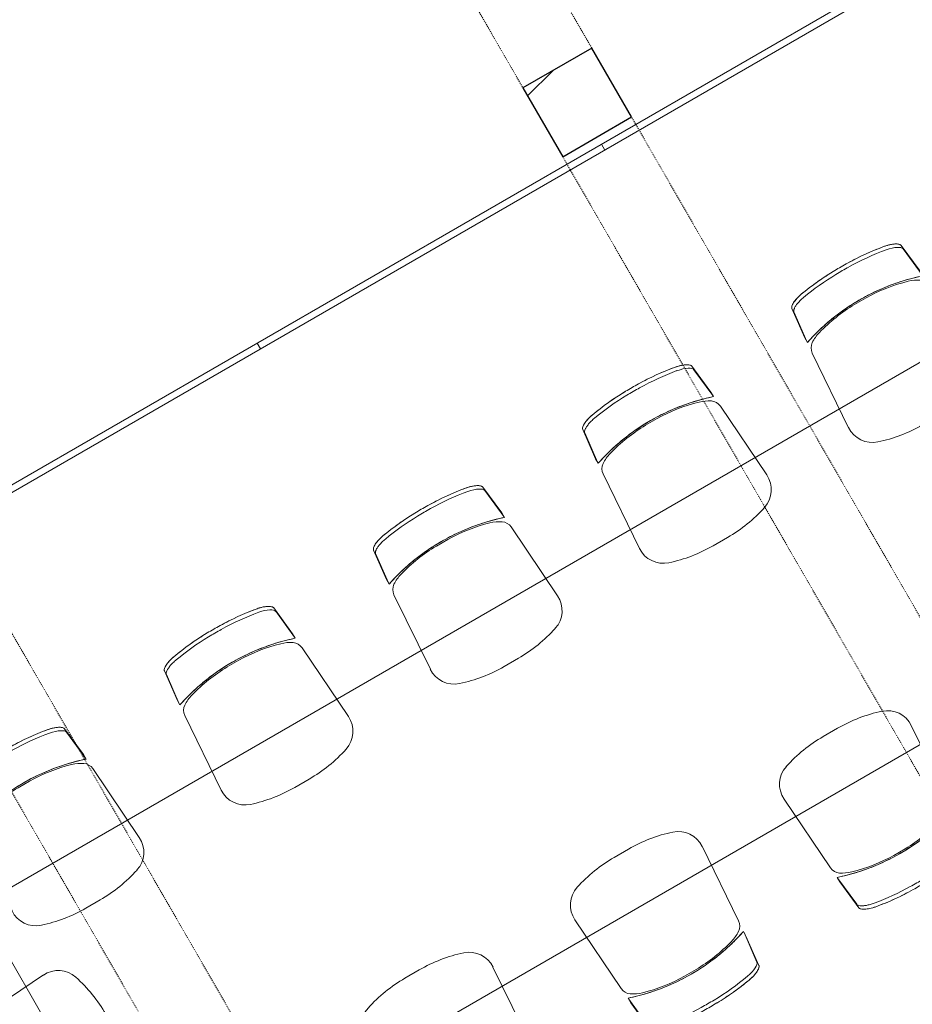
# Model space of a CAD drawing. Header units: centimetres. Extents: x 6036 to 22185, y 5782 to 11383.
# Tile 39 of 256: x 12378 to 12647, y 7477 to 7774. Entities that reach past the tile are written whole.
import ezdxf

# ---------------------------------------------------------------- set-up
doc = ezdxf.new("R2010")
doc.units = ezdxf.units.CM
doc.linetypes.add('Dash', pattern=[0.6, 0.3, -0.3])
for name, color, linetype, lineweight in [('A-COLS-HDLN', 52, 'Dash', 9), ('A-WALL', 113, 'Continuous', 9), ('I-FURN', 30, 'Continuous', 9), ('S-COLS', 52, 'Continuous', 9)]:
    doc.layers.add(name, color=color, linetype=linetype, lineweight=lineweight)

# ---------------------------------------------------------------- blocks, each defined once
blk = doc.blocks.new('GEMO_WregaCentrumParterDrewno - GEMO_WregaCentrumParterDrewno-5879637-7-01 ZestMeble')
at = {"layer": 'A-COLS-HDLN', "color": 254}
for p, q in [((-12, 168), (-12, -295.15)), ((12, -295.15), (12, 168))]:
    blk.add_line(p, q, dxfattribs=at)
blk = doc.blocks.new('FURN_Zestaw-StolProstokatnyKrzesla-Instance_P3 - E25_Zestaw-8814808-7-01 ZestMeble')
at = {"layer": 'I-FURN'}
for p, q in [((-50, 321.76), (-50, -321.76)), ((50, -321.76), (50, 321.76)), ((-50, -321.76), (50, -321.76))]:
    blk.add_line(p, q, dxfattribs=at)
blk = doc.blocks.new('FURN_Krzeslo07_P3 - E25-M_Krzeslo01-5860955-7-01 ZestMeble')
at = {"layer": 'I-FURN'}
for p, q in [((-19.05, 23.37), (-20.11, 13.75)), ((-20.11, 13.75), (-19.05, 23.37)), ((-19.05, 22.17), (-20.11, 12.55)), ((20.11, 13.75), (19.05, 23.37)), ((19.05, 23.37), (20.11, 13.75)), ((20.11, 12.55), (19.05, 22.17)), ((2.02, 14.97), (-2.02, 14.97)), ((2.02, 14.97), (-2.02, 14.97)), ((-20.11, 13.75), (-20.11, 12.17)), ((-20.11, 13.75), (-20.11, 12.17)), ((20.11, 12.17), (20.11, 13.75)), ((20.11, 12.17), (20.11, 13.75)), ((-20.44, 8.65), (-22.19, -16.34)), ((-22.19, -16.34), (-20.44, 8.65)), ((22.19, -16.34), (20.44, 8.65)), ((20.44, 8.65), (22.19, -16.34)), ((-2.5, -26.75), (2.5, -26.75)), ((-2.5, -26.75), (2.5, -26.75))]:
    blk.add_line(p, q, dxfattribs=at)
for centre, radius, start, end in [((0, -86.33), 113.19, 88.793, 91.0613), ((0, -86.33), 113.19, 88.793, 91.0613), ((0, -87.53), 113.19, 88.9393, 91.2066), ((-1.01, -37.6), 52.58, 91.1005, 106), ((-1.01, -37.6), 52.58, 91.1005, 106), ((1.01, -37.6), 52.58, 74, 88.8995), ((1.01, -37.6), 52.58, 74, 88.8995), ((-12.23, 1.52), 11.88, 106, 124), ((-12.23, 1.52), 11.88, 106, 124), ((12.23, 1.52), 11.88, 56, 74), ((12.23, 1.52), 11.88, 56, 74), ((-16.86, 8.4), 3.59, 124, 176), ((-16.86, 8.4), 3.59, 124, 176), ((16.86, 8.4), 3.59, 4, 56), ((16.86, 8.4), 3.59, 4, 56), ((-14.21, -16.89), 8, 176, 252.0241), ((-14.21, -16.89), 8, 176, 252.0241), ((14.21, -16.89), 8, 287.9759, 4), ((14.21, -16.89), 8, 287.9759, 4), ((-2.5, 19.19), 45.94, 252.0241, 270), ((-2.5, 19.19), 45.94, 252.0241, 270), ((2.5, 19.19), 45.94, 270, 287.9759), ((2.5, 19.19), 45.94, 270, 287.9759)]:
    blk.add_arc(centre, radius, start, end, dxfattribs=at)
for centre, major_axis, ratio, start_param, end_param in [((-1.22, -18.48), (61.51, 1.08), 0.73692, 1.5722, 1.774777), ((1.21, -19.07), (-61.51, 0.94), 0.746455, 4.509362, 4.704707), ((-13.09, 24.02), (5.95, 0.77), 0.309857, 1.761569, 3.078031), ((-1.21, -20.27), (61.51, 0.94), 0.746433, 1.578464, 1.77382), ((1.22, -19.68), (-61.51, 1.08), 0.73688, 4.508409, 4.711012), ((13.09, 22.82), (-5.95, 0.77), 0.309909, 3.205136, 4.521528), ((0, -37.46), (58.25, 0), 0.907867, 1.218379, 1.923213)]:
    blk.add_ellipse(centre, major_axis=major_axis, ratio=ratio, start_param=start_param, end_param=end_param, dxfattribs=at)
for points in [[(-2.1, 26.84), (-4.18, 26.8), (-8.32, 26.57), (-12.42, 26.03), (-14.45, 25.69)], [(14.3, 25.71), (12.34, 26.04), (8.39, 26.56), (4.39, 26.79), (2.38, 26.84)]]:
    blk.add_open_spline(points, degree=3, dxfattribs=at)
for points, knots in [([(-14.3, 24.51), (-14.74, 24.43), (-15.59, 24.26), (-16.74, 23.9), (-17.54, 23.55), (-18.06, 23.26), (-18.51, 22.96), (-18.9, 22.59), (-19.03, 22.31), (-19.05, 22.17)], [-1, -1, -1, -1, -0.833333, -0.666667, -0.5, -0.416667, -0.333333, -0.166667, 0, 0, 0, 0]), ([(-14.45, 25.69), (-14.77, 25.62), (-15.39, 25.49), (-16.56, 25.16), (-17.8, 24.67), (-18.62, 24.12), (-18.97, 23.68), (-19.03, 23.47), (-19.04, 23.37)], [0, 0, 0, 0, 0.125, 0.25, 0.5, 0.75, 0.875, 1, 1, 1, 1]), ([(19.05, 23.37), (19.04, 23.47), (18.96, 23.68), (18.68, 24.01), (18.25, 24.35), (17.49, 24.79), (16.47, 25.2), (15.27, 25.52), (14.63, 25.65), (14.3, 25.71)], [0, 0, 0, 0, 0.125, 0.25, 0.375, 0.5, 0.75, 0.875, 1, 1, 1, 1]), ([(14.3, 25.71), (14.74, 25.63), (15.59, 25.46), (16.74, 25.1), (17.54, 24.75), (18.06, 24.46), (18.51, 24.16), (18.9, 23.79), (19.03, 23.51), (19.05, 23.37)], [-1, -1, -1, -1, -0.833333, -0.666667, -0.5, -0.416667, -0.333333, -0.166667, 0, 0, 0, 0]), ([(-20.11, 12.17), (-18.81, 12.6), (-16.21, 13.38), (-12.24, 14.28), (-8.87, 14.83), (-6.14, 15.13), (-3.76, 15.33), (-1.03, 15.43), (2.06, 15.41), (5.12, 15.24), (8.19, 14.92), (11.23, 14.45), (15.22, 13.64), (18.17, 12.81), (20.11, 12.17)], [0, 0, 0, 0, 0.1, 0.2, 0.3, 0.35, 0.4, 0.475, 0.55, 0.625, 0.7, 0.775, 0.85, 1, 1, 1, 1])]:
    blk.add_open_spline(points, degree=3, knots=knots, dxfattribs=at)
blk = doc.blocks.new('FURN_Krzeslo07_P3 - E25-M_Krzeslo01-5959280-7-01 ZestMeble')
at = {"layer": 'I-FURN'}
for p, q in [((-2.5, 26.75), (2.5, 26.75)), ((-2.5, 26.75), (2.5, 26.75)), ((-20.44, -8.65), (-22.19, 16.34)), ((-22.19, 16.34), (-20.44, -8.65)), ((22.19, 16.34), (20.44, -8.65)), ((20.44, -8.65), (22.19, 16.34)), ((-20.11, -13.75), (-20.11, -12.17)), ((-20.11, -13.75), (-20.11, -12.17)), ((-19.05, -22.17), (-20.11, -12.55)), ((-19.05, -23.37), (-20.11, -13.75)), ((-20.11, -13.75), (-19.05, -23.37)), ((20.11, -12.55), (19.05, -22.17)), ((20.11, -13.75), (19.05, -23.37)), ((19.05, -23.37), (20.11, -13.75)), ((20.11, -12.17), (20.11, -13.75)), ((20.11, -12.17), (20.11, -13.75)), ((2.02, -14.97), (-2.02, -14.97)), ((2.02, -14.97), (-2.02, -14.97))]:
    blk.add_line(p, q, dxfattribs=at)
for centre, radius, start, end in [((-14.21, 16.89), 8, 107.9759, 184), ((-14.21, 16.89), 8, 107.9759, 184), ((-2.5, -19.19), 45.94, 90, 107.9759), ((-2.5, -19.19), 45.94, 90, 107.9759), ((2.5, -19.19), 45.94, 72.0241, 90), ((2.5, -19.19), 45.94, 72.0241, 90), ((14.21, 16.89), 8, 356, 72.0241), ((14.21, 16.89), 8, 356, 72.0241), ((-16.86, -8.4), 3.59, 184, 236), ((-16.86, -8.4), 3.59, 184, 236), ((16.86, -8.4), 3.59, 304, 356), ((16.86, -8.4), 3.59, 304, 356), ((-12.23, -1.52), 11.88, 236, 254), ((-12.23, -1.52), 11.88, 236, 254), ((12.23, -1.52), 11.88, 286, 304), ((12.23, -1.52), 11.88, 286, 304), ((-1.01, 37.6), 52.58, 254, 268.8995), ((-1.01, 37.6), 52.58, 254, 268.8995), ((1.01, 37.6), 52.58, 271.1005, 286), ((1.01, 37.6), 52.58, 271.1005, 286), ((0, 87.53), 113.19, 268.7934, 271.0607), ((0, 86.33), 113.19, 268.9387, 271.207), ((0, 86.33), 113.19, 268.9387, 271.207)]:
    blk.add_arc(centre, radius, start, end, dxfattribs=at)
for centre, major_axis, ratio, start_param, end_param in [((0, 37.46), (58.25, 0), 0.907867, 4.359972, 5.064806), ((-13.09, -24.02), (-5.95, 0.77), 0.309857, 0.063562, 1.380024), ((13.09, -22.82), (5.95, 0.77), 0.309909, 4.90325, 6.219642), ((-1.22, 18.48), (-61.51, 1.08), 0.73692, 1.366816, 1.569392), ((-1.21, 20.27), (-61.51, 0.94), 0.746433, 1.367773, 1.563129), ((1.22, 19.68), (61.51, 1.08), 0.73688, 4.713766, 4.916369), ((1.21, 19.07), (61.51, 0.94), 0.746455, 4.720071, 4.915416)]:
    blk.add_ellipse(centre, major_axis=major_axis, ratio=ratio, start_param=start_param, end_param=end_param, dxfattribs=at)
for points, knots in [([(-20.11, -12.17), (-18.17, -12.81), (-15.22, -13.64), (-11.23, -14.45), (-8.19, -14.92), (-5.12, -15.24), (-2.06, -15.41), (1.03, -15.43), (3.76, -15.33), (6.14, -15.13), (8.87, -14.83), (12.24, -14.28), (16.21, -13.38), (18.81, -12.6), (20.11, -12.17)], [-1, -1, -1, -1, -0.85, -0.775, -0.7, -0.625, -0.55, -0.475, -0.4, -0.35, -0.3, -0.2, -0.1, 0, 0, 0, 0]), ([(-14.3, -24.51), (-14.74, -24.43), (-15.59, -24.26), (-16.74, -23.9), (-17.54, -23.55), (-18.06, -23.26), (-18.51, -22.96), (-18.9, -22.59), (-19.03, -22.31), (-19.05, -22.17)], [-1, -1, -1, -1, -0.833333, -0.666667, -0.5, -0.416667, -0.333333, -0.166667, 0, 0, 0, 0]), ([(-14.45, -25.69), (-14.77, -25.62), (-15.39, -25.49), (-16.56, -25.16), (-17.55, -24.77), (-18.29, -24.34), (-18.7, -24.01), (-18.97, -23.68), (-19.03, -23.47), (-19.04, -23.37)], [-1, -1, -1, -1, -0.875, -0.75, -0.5, -0.375, -0.25, -0.125, 0, 0, 0, 0]), ([(19.05, -23.37), (19.04, -23.47), (18.96, -23.68), (18.59, -24.12), (17.75, -24.69), (16.47, -25.2), (15.27, -25.52), (14.63, -25.65), (14.3, -25.71)], [-1, -1, -1, -1, -0.875, -0.75, -0.5, -0.25, -0.125, 0, 0, 0, 0]), ([(14.3, -25.71), (14.74, -25.63), (15.59, -25.46), (16.74, -25.1), (17.54, -24.75), (18.06, -24.46), (18.51, -24.16), (18.9, -23.79), (19.03, -23.51), (19.05, -23.37)], [-1, -1, -1, -1, -0.833333, -0.666667, -0.5, -0.416667, -0.333333, -0.166667, 0, 0, 0, 0])]:
    blk.add_open_spline(points, degree=3, knots=knots, dxfattribs=at)
for points in [[(-2.1, -26.84), (-4.18, -26.8), (-8.32, -26.57), (-12.42, -26.03), (-14.45, -25.69)], [(14.3, -25.71), (12.34, -26.04), (8.39, -26.56), (4.39, -26.79), (2.38, -26.84)]]:
    blk.add_open_spline(points, degree=3, dxfattribs=at)
blk = doc.blocks.new('COLU_SlupProstokatny - Slup_Drewniany_24x24_-V163-7-01 ZestMeble')
at = {"layer": 'S-COLS'}
h = blk.add_hatch(dxfattribs=at)
h.set_pattern_fill('FP_182', color=256, style=0, pattern_type=2)
h.set_pattern_definition([(285, (-3172.18, 10003.627), (46.00222, 12.32626), [])])
h.paths.add_polyline_path([(-12, 12), (-12, -12), (12, -12), (12, 12)])
at = {"layer": 'S-COLS', "lineweight": 25}
for p, q in [((12, 12), (-12, 12)), ((-12, 12), (-12, -12)), ((12, -12), (12, 12)), ((-12, -12), (12, -12))]:
    blk.add_line(p, q, dxfattribs=at)

msp = doc.modelspace()

# ---------------------------------------------------------------- linework, layer by layer
at = {"layer": 'A-WALL', "color": 9, "lineweight": 18}
for p, q in [((12761.25, 7856.36), (12137.71, 7496.36)), ((12138.71, 7494.63), (12762.25, 7854.63)), ((12554.41, 7734.63), (12553.41, 7736.36)), ((12450.48, 7674.63), (12449.48, 7676.36))]:
    msp.add_line(p, q, dxfattribs=at)

# ---------------------------------------------------------------- block references
at = {"layer": 'A-COLS-HDLN', "color": 254, "rotation": 29.99999999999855}
for p in [(12552.11, 7738.61), (12344.26, 7618.61)]:
    msp.add_blockref('GEMO_WregaCentrumParterDrewno - GEMO_WregaCentrumParterDrewno-5879637-7-01 ZestMeble', p, dxfattribs=at)
at = {"layer": 'I-FURN'}
for name, p, rotation in [('FURN_Zestaw-StolProstokatnyKrzesla-Instance_P3 - E25_Zestaw-8814808-7-01 ZestMeble', (12669.13, 7624.11), 300.0000000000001), ('FURN_Krzeslo07_P3 - E25-M_Krzeslo01-5860955-7-01 ZestMeble', (12639.13, 7676.07), 30.00000000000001), ('FURN_Krzeslo07_P3 - E25-M_Krzeslo01-5860955-7-01 ZestMeble', (12575.96, 7639.6), 30.00000000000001), ('FURN_Krzeslo07_P3 - E25-M_Krzeslo01-5860955-7-01 ZestMeble', (12512.79, 7603.13), 30.00000000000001), ('FURN_Krzeslo07_P3 - E25-M_Krzeslo01-5860955-7-01 ZestMeble', (12449.62, 7566.66), 30.00000000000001), ('FURN_Krzeslo07_P3 - E25-M_Krzeslo01-5959280-7-01 ZestMeble', (12635.96, 7535.67), 30.00000000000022), ('FURN_Krzeslo07_P3 - E25-M_Krzeslo01-5860955-7-01 ZestMeble', (12386.45, 7530.18), 30.00000000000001), ('FURN_Krzeslo07_P3 - E25-M_Krzeslo01-5959280-7-01 ZestMeble', (12572.79, 7499.2), 30.00000000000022), ('FURN_Krzeslo07_P3 - E25-M_Krzeslo01-5959280-7-01 ZestMeble', (12509.62, 7462.73), 30.00000000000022), ('FURN_Krzeslo07_P3 - E25-M_Krzeslo01-5959280-7-01 ZestMeble', (12381.81, 7458.22), 299.9999999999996)]:
    msp.add_blockref(name, p, dxfattribs=dict(at, rotation=rotation))
at = {"layer": 'S-COLS', "rotation": 119.9999999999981}
msp.add_blockref('COLU_SlupProstokatny - Slup_Drewniany_24x24_-V163-7-01 ZestMeble', (12546.11, 7749), dxfattribs=at)

doc.saveas('drawing.dxf')
